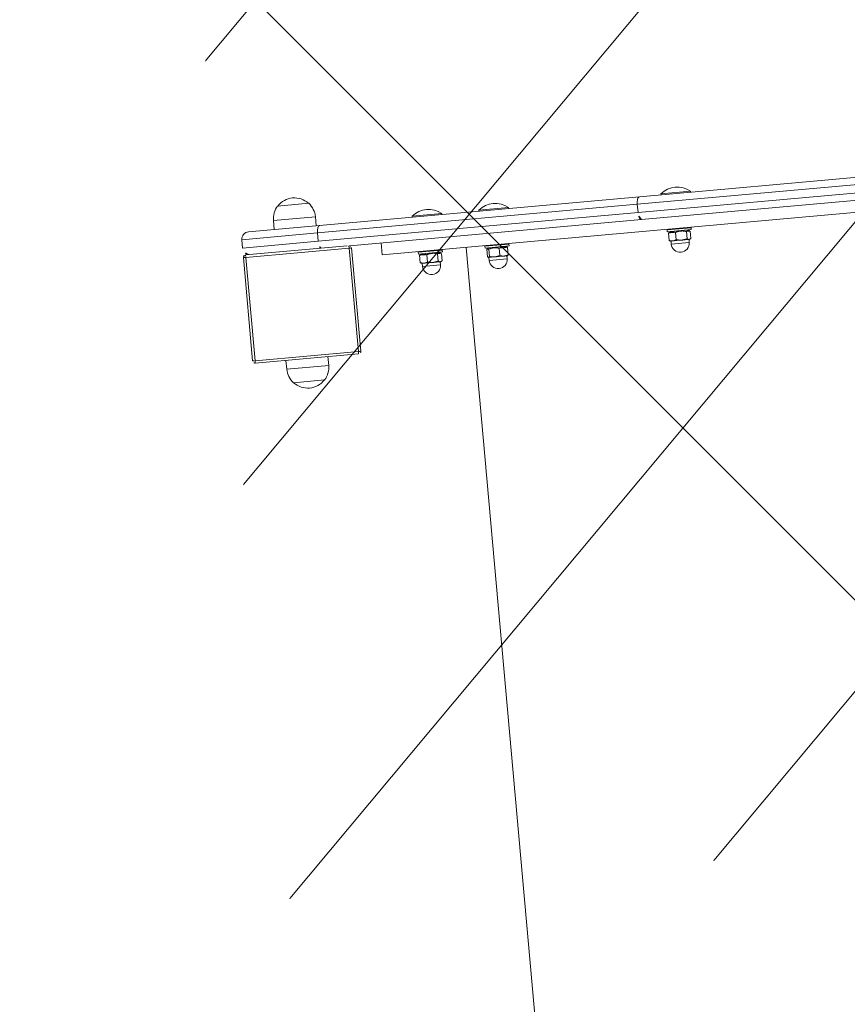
# Model space of a CAD drawing. Header units: feet. Extents: x 7493042 to 7493387, y 5986509 to 5986725.
# Tile 37 of 73: x 7493220.068 to 7493220.756, y 5986662.148 to 5986662.966. Entities that reach past the tile are written whole.
import ezdxf

# ---------------------------------------------------------------- set-up
doc = ezdxf.new("R2010")
doc.units = ezdxf.units.FT
doc.header["$MEASUREMENT"] = 0
doc.linetypes.add('ACAD_ISO03W100', pattern=[30, 12, -18])
for name, color, linetype, lineweight in [('_k_kreskowanie', 250, 'CONTINUOUS', 5), ('_k_urzadzenia', 250, 'CONTINUOUS', 13), ('_k_widok', 7, 'CONTINUOUS', 18), ('_k_wymiar', 7, 'CONTINUOUS', 13), ('_k_ściany', 7, 'CONTINUOUS', 35)]:
    doc.layers.add(name, color=color, linetype=linetype, lineweight=lineweight)
doc.layers.add('_k_niewidoczna', color=72, linetype='CONTINUOUS', lineweight=9, plot=False)
doc.styles.add('GENERATED_STYLE_1', font='MS Gothic.ttf')

# ---------------------------------------------------------------- blocks, each defined once
blk = doc.blocks.new('3009EPZ')
at = {"layer": '_k_niewidoczna', "color": 1, "lineweight": 20, "insert": (-3.165554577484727, -0.2128368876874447), "char_height": 0.24, "width": 11.63444291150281, "attachment_point": 1, "line_spacing_factor": 1.55, "style": 'GENERATED_STYLE_1', "bg_fill": 2}
blk.add_mtext('\\A1;{\\f@MS Gothic|b0|i0|c238|p49;\\C256;\\P\\pi-0.24,l0.24,t0.24,1.2;^I^I3009EPZ\\P\\pi-0.96,l0.96,t0.96,1.2;^I}', dxfattribs=at)
blk = doc.blocks.new('42221')
at = {"layer": '_k_urzadzenia', "lineweight": 13}
for p, q in [((-1.553784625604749, 0.1151000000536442), (-1.553784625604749, 1.025100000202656)), ((-1.537784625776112, 0.8102677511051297), (-1.537784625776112, 0.3299322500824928)), ((-1.530784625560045, 0.3299322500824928), (-1.530784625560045, 0.8102677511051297)), ((-1.543784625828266, 0.332149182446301), (-1.543784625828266, 0.808050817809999)), ((-1.524784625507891, 0.808050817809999), (-1.524784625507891, 0.332149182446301)), ((-1.566284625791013, 0.3700999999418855), (-1.566284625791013, 0.3551000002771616)), ((-1.563784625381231, 0.3700999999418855), (-1.566284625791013, 0.3700999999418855)), ((-1.563784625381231, 0.3706000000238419), (-1.563479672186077, 0.3711281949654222)), ((-1.563784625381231, 0.3706000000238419), (-1.563784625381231, 0.3701045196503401)), ((-1.563784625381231, 0.3701045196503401), (-1.563784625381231, 0.3639519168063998)), ((-1.556903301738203, 0.3717047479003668), (-1.56307009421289, 0.3717047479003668)), ((-1.556903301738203, 0.3685042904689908), (-1.56307009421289, 0.3685042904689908)), ((-1.555784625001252, 0.3699000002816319), (-1.556493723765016, 0.3711281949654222)), ((-1.555784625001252, 0.3526000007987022), (-1.555784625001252, 0.3726000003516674)), ((-1.554284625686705, 0.3726000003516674), (-1.555784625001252, 0.3726000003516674)), ((-1.554284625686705, 0.3526000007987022), (-1.554284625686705, 0.3726000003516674)), ((-1.553784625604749, 0.372100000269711), (-1.554284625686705, 0.3726000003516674)), ((-1.52388272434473, 0.3749250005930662), (-1.524784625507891, 0.3749250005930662)), ((-1.52388272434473, 0.3749250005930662), (-1.52388272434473, 0.3502750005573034)), ((-1.563784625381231, 0.3639519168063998), (-1.563784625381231, 0.3564473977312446)), ((-1.563784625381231, 0.3551000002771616), (-1.566284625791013, 0.3551000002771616)), ((-1.563784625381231, 0.3564473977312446), (-1.563784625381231, 0.3546000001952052)), ((-1.563784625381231, 0.3546000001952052), (-1.563479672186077, 0.3540718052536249)), ((-1.556903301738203, 0.3593995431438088), (-1.56307009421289, 0.3593995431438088)), ((-1.556903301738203, 0.3534952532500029), (-1.56307009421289, 0.3534952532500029)), ((-1.555784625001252, 0.3552999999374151), (-1.556493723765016, 0.3540718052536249)), ((-1.554284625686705, 0.3526000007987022), (-1.555784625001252, 0.3526000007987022)), ((-1.553784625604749, 0.3530999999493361), (-1.554284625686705, 0.3526000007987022)), ((-1.52388272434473, 0.3502750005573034), (-1.524784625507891, 0.3502750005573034)), ((-1.543784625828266, 0.332149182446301), (-1.543784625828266, 0.0888245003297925)), ((-1.537784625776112, 0.06315111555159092), (-1.537784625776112, 0.3299322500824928)), ((-1.537784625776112, 0.3299322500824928), (-1.530784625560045, 0.3299322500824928)), ((-1.530784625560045, 0.3299322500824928), (-1.530784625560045, 0.06315111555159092)), ((-1.524784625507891, 0.06536804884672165), (-1.524784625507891, 0.332149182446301)), ((-1.52388272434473, 0.2230244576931), (-1.524784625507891, 0.2230244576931)), ((-1.52388272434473, 0.2230244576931), (-1.52388272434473, 0.1983744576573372)), ((-1.566284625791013, 0.2181994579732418), (-1.566284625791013, 0.2031994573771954)), ((-1.563784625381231, 0.2181994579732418), (-1.566284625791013, 0.2181994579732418)), ((-1.563784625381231, 0.2186994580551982), (-1.563717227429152, 0.2188161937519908)), ((-1.563784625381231, 0.2186994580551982), (-1.563784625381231, 0.2158127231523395)), ((-1.563784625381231, 0.2158127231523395), (-1.563784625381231, 0.2079277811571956)), ((-1.556903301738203, 0.2193649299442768), (-1.56307009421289, 0.2193649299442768)), ((-1.555784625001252, 0.2179994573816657), (-1.556256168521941, 0.2188161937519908)), ((-1.555784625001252, 0.200699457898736), (-1.555784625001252, 0.2206994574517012)), ((-1.554284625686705, 0.2206994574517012), (-1.555784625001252, 0.2206994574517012)), ((-1.554284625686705, 0.200699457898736), (-1.554284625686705, 0.2206994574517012)), ((-1.553784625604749, 0.2201994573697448), (-1.554284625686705, 0.2206994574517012)), ((-1.563784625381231, 0.2079277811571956), (-1.563784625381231, 0.2028145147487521)), ((-1.556903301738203, 0.2122605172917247), (-1.56307009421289, 0.2122605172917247)), ((-1.563784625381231, 0.2031994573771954), (-1.566284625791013, 0.2031994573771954)), ((-1.563784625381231, 0.2028145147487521), (-1.563784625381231, 0.2026994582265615)), ((-1.563784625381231, 0.2026994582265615), (-1.563717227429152, 0.2025827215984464)), ((-1.556903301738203, 0.2035950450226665), (-1.56307009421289, 0.2035950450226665)), ((-1.556903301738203, 0.2020339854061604), (-1.56307009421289, 0.2020339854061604)), ((-1.555784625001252, 0.2033994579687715), (-1.556256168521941, 0.2025827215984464)), ((-1.554284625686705, 0.200699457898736), (-1.555784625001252, 0.200699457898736)), ((-1.553784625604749, 0.2011994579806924), (-1.554284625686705, 0.200699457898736)), ((-1.52388272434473, 0.1983744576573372), (-1.524784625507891, 0.1983744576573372)), ((-1.553784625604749, 0.1851000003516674), (-2.293784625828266, 0.1851000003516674)), ((-1.563784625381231, 0.1631000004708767), (-1.563479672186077, 0.163628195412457)), ((-1.556903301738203, 0.1642047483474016), (-1.56307009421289, 0.1642047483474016)), ((-1.555784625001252, 0.1624000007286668), (-1.556493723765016, 0.163628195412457)), ((-1.555784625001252, 0.1451000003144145), (-1.555784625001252, 0.1651000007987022)), ((-1.554284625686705, 0.1651000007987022), (-1.555784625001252, 0.1651000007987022)), ((-1.554284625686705, 0.1451000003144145), (-1.554284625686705, 0.1651000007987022)), ((-1.553784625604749, 0.1646000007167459), (-1.554284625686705, 0.1651000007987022)), ((-1.52388272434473, 0.1674250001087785), (-1.524784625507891, 0.1674250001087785)), ((-1.52388272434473, 0.1674250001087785), (-1.52388272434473, 0.1427750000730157)), ((-1.566284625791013, 0.1626000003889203), (-1.566284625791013, 0.1476000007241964)), ((-1.563784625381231, 0.1626000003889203), (-1.566284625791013, 0.1626000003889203)), ((-1.563784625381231, 0.1631000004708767), (-1.563784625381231, 0.1626045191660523)), ((-1.563784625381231, 0.1626045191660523), (-1.563784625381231, 0.1564519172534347)), ((-1.563784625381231, 0.1564519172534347), (-1.563784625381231, 0.1489473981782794)), ((-1.556903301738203, 0.1610042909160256), (-1.56307009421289, 0.1610042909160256)), ((-1.563784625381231, 0.1476000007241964), (-1.566284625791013, 0.1476000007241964)), ((-1.563784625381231, 0.1489473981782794), (-1.563784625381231, 0.14710000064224)), ((-1.556903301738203, 0.1518995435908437), (-1.56307009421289, 0.1518995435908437)), ((-1.555784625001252, 0.14780000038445), (-1.556493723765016, 0.1465718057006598)), ((-1.563784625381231, 0.14710000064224), (-1.563479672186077, 0.1465718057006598)), ((-1.556903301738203, 0.1459952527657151), (-1.56307009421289, 0.1459952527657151)), ((-1.554284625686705, 0.1451000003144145), (-1.555784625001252, 0.1451000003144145)), ((-1.553784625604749, 0.1456000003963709), (-1.554284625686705, 0.1451000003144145)), ((-1.52388272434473, 0.1427750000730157), (-1.524784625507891, 0.1427750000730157)), ((-1.543784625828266, 0.1151000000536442), (-1.553784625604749, 0.1151000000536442)), ((-1.545684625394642, 0.09020000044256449), (-1.631884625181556, 0.09020000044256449)), ((-1.633884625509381, 0.08820000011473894), (-1.633884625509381, 0.002000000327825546)), ((-1.631884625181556, 0.002000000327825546), (-1.631884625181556, 0.08820000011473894)), ((-1.631884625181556, 0.08820000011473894), (-1.545684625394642, 0.08820000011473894)), ((-1.545684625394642, 0.08820000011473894), (-1.545684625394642, 0.002000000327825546)), ((-1.543684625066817, 0.002000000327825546), (-1.543684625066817, 0.08668941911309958)), ((-1.652999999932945, 0.03210000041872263), (-1.652999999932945, 0.05810000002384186)), ((-1.641284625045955, 0.06260000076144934), (-1.641284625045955, 0.02760000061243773)), ((-1.633884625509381, 0.06260000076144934), (-1.641284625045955, 0.06260000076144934)), ((-1.537784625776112, 0.06315111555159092), (-1.537784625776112, 0.000100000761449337)), ((-1.530784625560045, 0.06315111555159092), (-1.537784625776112, 0.06315111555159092)), ((-1.530784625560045, 0.000100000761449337), (-1.530784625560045, 0.06315111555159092)), ((-1.524784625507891, 0.06536804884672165), (-1.524784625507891, 0.006100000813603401)), ((-1.524784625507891, 0.06260000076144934), (-1.517284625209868, 0.06260000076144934)), ((-1.517284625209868, 0.02760000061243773), (-1.517284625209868, 0.06260000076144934)), ((-1.505569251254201, 0.05810000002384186), (-1.505569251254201, 0.03210000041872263)), ((-1.633884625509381, 0.02760000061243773), (-1.641284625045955, 0.02760000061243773)), ((-1.524784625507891, 0.02760000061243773), (-1.517284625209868, 0.02760000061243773)), ((-1.545684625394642, 0.002000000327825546), (-1.631884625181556, 0.002000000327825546)), ((-1.631884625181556, 0), (-1.545684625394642, 0)), ((-1.530784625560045, 0.000100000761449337), (-1.537784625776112, 0.000100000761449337))]:
    blk.add_line(p, q, dxfattribs=at)
for centre, radius, start, end in [((-1.566284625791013, 0.3626000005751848), 0.007500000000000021, 90, 270), ((-1.538604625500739, 0.3626000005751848), 0.01920000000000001, 320.0643322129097, 39.93566778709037), ((-1.538604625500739, 0.2106994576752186), 0.01920000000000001, 320.0643322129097, 39.93566778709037), ((-1.566284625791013, 0.2106994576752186), 0.007500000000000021, 90, 270), ((-1.538604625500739, 0.1551000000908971), 0.01920000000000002, 320.0643322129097, 39.93566778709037), ((-1.566284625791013, 0.1551000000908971), 0.007500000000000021, 90, 270), ((-1.631884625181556, 0.08820000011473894), 0.00200000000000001, 90, 180), ((-1.545684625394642, 0.08820000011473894), 0.002000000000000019, 17.43837974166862, 90), ((-1.64106925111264, 0.04510000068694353), 0.01749999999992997, 132.9811010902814, 227.0188989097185), ((-1.641284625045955, 0.04510000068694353), 0.01749999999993, 90, 132.0246275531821), ((-1.517284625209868, 0.04510000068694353), 0.01749999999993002, 47.97537244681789, 90), ((-1.517500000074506, 0.04510000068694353), 0.01749999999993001, 312.9811010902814, 47.01889890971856), ((-1.641284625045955, 0.04510000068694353), 0.01749999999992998, 227.9753724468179, 270), ((-1.517284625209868, 0.04510000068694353), 0.01749999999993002, 270, 312.0246275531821), ((-1.631884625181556, 0.002000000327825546), 0.00200000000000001, 180, 270), ((-1.545684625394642, 0.002000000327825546), 0.00200000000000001, 270, 0), ((-1.537784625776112, 0.006100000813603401), 0.006000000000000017, 190.4753138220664, 270), ((-1.530784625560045, 0.006100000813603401), 0.006000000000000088, 270, 0)]:
    blk.add_arc(centre, radius, start, end, dxfattribs=at)
for centre, major_axis, ratio, start_param, end_param in [((-1.537784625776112, 0.332149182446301), (-0.006000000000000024, 4.71027737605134e-19), 0.369488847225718, 0, 1.570796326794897), ((-1.530784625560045, 0.332149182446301), (0.005999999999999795, 7.928961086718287e-18), 0.369488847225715, 4.71238898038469, 6.283185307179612), ((-1.537784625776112, 0.06536804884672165), (-0.00600000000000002, -9.081162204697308e-17), 0.3694888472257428, 0.1828287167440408, 1.570796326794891), ((-1.530784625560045, 0.06536804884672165), (0.006000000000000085, -4.710277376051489e-19), 0.3694888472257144, 4.712388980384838, 6.283185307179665)]:
    blk.add_ellipse(centre, major_axis=major_axis, ratio=ratio, start_param=start_param, end_param=end_param, dxfattribs=at)
for points, weights in [([(-1.56307009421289, 0.3717047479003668), (-1.563784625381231, 0.370847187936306), (-1.563784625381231, 0.3701045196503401)], [1, 1.037954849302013, 1]), ([(-1.563784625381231, 0.3701045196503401), (-1.563784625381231, 0.3693618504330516), (-1.56307009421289, 0.3685042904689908)], [1, 1.037954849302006, 1]), ([(-1.56307009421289, 0.3685042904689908), (-1.563784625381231, 0.3660646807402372), (-1.563784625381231, 0.3639519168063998)], [1, 1.037954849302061, 1]), ([(-1.556903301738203, 0.3685042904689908), (-1.555569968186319, 0.3701045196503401), (-1.556903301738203, 0.3717047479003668)], [1, 1.154700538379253, 1]), ([(-1.556903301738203, 0.3593995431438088), (-1.555569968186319, 0.3639519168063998), (-1.556903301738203, 0.3685042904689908)], [1, 1.154700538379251, 1]), ([(-1.563784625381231, 0.3639519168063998), (-1.563784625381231, 0.3618391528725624), (-1.56307009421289, 0.3593995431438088)], [1, 1.03795484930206, 1]), ([(-1.56307009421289, 0.3593995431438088), (-1.563784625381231, 0.3578174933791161), (-1.563784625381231, 0.3564473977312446)], [1, 1.03795484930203, 1]), ([(-1.563784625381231, 0.3564473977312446), (-1.563784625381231, 0.3550773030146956), (-1.56307009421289, 0.3534952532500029)], [1, 1.037954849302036, 1]), ([(-1.56307009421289, 0.3534952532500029), (-1.56331988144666, 0.3537950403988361), (-1.563479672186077, 0.3540718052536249)], [1, 1.012948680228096, 1.017062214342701]), ([(-1.556903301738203, 0.3534952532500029), (-1.555569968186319, 0.3564473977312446), (-1.556903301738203, 0.3593995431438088)], [1, 1.154700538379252, 1]), ([(-1.556493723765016, 0.3540718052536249), (-1.556653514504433, 0.3537950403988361), (-1.556903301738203, 0.3534952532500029)], [1.042921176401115, 1.025745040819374, 1]), ([(-1.56307009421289, 0.2193649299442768), (-1.563784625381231, 0.2174613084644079), (-1.563784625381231, 0.2158127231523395)], [1, 1.037954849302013, 1]), ([(-1.563784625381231, 0.2158127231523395), (-1.563784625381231, 0.2141641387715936), (-1.56307009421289, 0.2122605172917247)], [1, 1.037954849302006, 1]), ([(-1.563717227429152, 0.2188161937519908), (-1.563569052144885, 0.2190728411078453), (-1.56307009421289, 0.2193649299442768)], [1.016225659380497, 1.026203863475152, 1]), ([(-1.556903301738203, 0.2193649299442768), (-1.556404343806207, 0.2190728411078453), (-1.556256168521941, 0.2188161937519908)], [1, 1.05278204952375, 1.069546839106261]), ([(-1.556903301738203, 0.2122605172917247), (-1.555569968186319, 0.2158127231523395), (-1.556903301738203, 0.2193649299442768)], [1, 1.154700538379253, 1]), ([(-1.56307009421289, 0.2122605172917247), (-1.563784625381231, 0.2099386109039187), (-1.563784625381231, 0.2079277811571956)], [1, 1.037954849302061, 1]), ([(-1.563784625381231, 0.2079277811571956), (-1.563784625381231, 0.2059169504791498), (-1.56307009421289, 0.2035950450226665)], [1, 1.03795484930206, 1]), ([(-1.556903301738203, 0.2035950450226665), (-1.555569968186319, 0.2079277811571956), (-1.556903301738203, 0.2122605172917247)], [1, 1.154700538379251, 1]), ([(-1.56307009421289, 0.2035950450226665), (-1.563784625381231, 0.2031767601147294), (-1.563784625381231, 0.2028145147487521)], [1, 1.03795484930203, 1]), ([(-1.563784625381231, 0.2028145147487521), (-1.563784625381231, 0.2024522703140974), (-1.56307009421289, 0.2020339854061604)], [1, 1.037954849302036, 1]), ([(-1.556903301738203, 0.2020339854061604), (-1.555569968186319, 0.2028145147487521), (-1.556903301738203, 0.2035950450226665)], [1, 1.154700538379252, 1]), ([(-1.56307009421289, 0.1642047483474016), (-1.563784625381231, 0.1633471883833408), (-1.563784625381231, 0.1626045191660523)], [1, 1.037954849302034, 1]), ([(-1.556903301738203, 0.1610042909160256), (-1.555569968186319, 0.1626045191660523), (-1.556903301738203, 0.1642047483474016)], [1, 1.154700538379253, 1]), ([(-1.563784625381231, 0.1626045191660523), (-1.563784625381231, 0.1618618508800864), (-1.56307009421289, 0.1610042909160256)], [1, 1.037954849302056, 1]), ([(-1.56307009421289, 0.1610042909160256), (-1.563784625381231, 0.1585646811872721), (-1.563784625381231, 0.1564519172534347)], [1, 1.037954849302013, 1]), ([(-1.563784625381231, 0.1564519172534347), (-1.563784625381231, 0.1543391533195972), (-1.56307009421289, 0.1518995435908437)], [1, 1.037954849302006, 1]), ([(-1.556903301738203, 0.1518995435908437), (-1.555569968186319, 0.1564519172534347), (-1.556903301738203, 0.1610042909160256)], [1, 1.154700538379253, 1]), ([(-1.56307009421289, 0.1518995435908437), (-1.563784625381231, 0.1503174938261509), (-1.563784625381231, 0.1489473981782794)], [1, 1.037954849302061, 1]), ([(-1.563784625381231, 0.1489473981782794), (-1.563784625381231, 0.1475773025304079), (-1.56307009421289, 0.1459952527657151)], [1, 1.03795484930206, 1]), ([(-1.556903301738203, 0.1459952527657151), (-1.555569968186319, 0.1489473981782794), (-1.556903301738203, 0.1518995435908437)], [1, 1.154700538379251, 1]), ([(-1.56307009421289, 0.1459952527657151), (-1.56331988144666, 0.146295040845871), (-1.563479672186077, 0.1465718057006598)], [1, 1.012948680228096, 1.017062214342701]), ([(-1.556493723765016, 0.1465718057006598), (-1.556653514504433, 0.146295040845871), (-1.556903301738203, 0.1459952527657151)], [1.042921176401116, 1.025745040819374, 1])]:
    blk.add_rational_spline(points, weights, degree=2, dxfattribs=at)
for points, knots in [([(-1.631884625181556, 0.08820000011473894), (-1.631884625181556, 0.08846823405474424), (-1.631884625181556, 0.08873369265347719), (-1.631884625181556, 0.08899346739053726), (-1.631884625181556, 0.0893752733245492), (-1.631884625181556, 0.0897468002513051), (-1.631884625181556, 0.08996006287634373), (-1.631884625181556, 0.09016817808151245), (-1.631884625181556, 0.09020000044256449), (-1.631884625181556, 0.09020000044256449)], [0, 0, 0, 0, 0.2561444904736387, 0.2561444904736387, 0.2561444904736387, 0.6326151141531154, 0.6326151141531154, 0.6326151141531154, 1, 1, 1, 1]), ([(-1.545684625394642, 0.09020000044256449), (-1.545684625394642, 0.09020000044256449), (-1.545684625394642, 0.09016817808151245), (-1.545684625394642, 0.08996006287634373), (-1.545684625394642, 0.0897468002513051), (-1.545684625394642, 0.0893752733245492), (-1.545684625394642, 0.08899346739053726), (-1.545684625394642, 0.08873369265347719), (-1.545684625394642, 0.08846823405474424), (-1.545684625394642, 0.08820000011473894)], [-1, -1, -1, -1, -0.6326151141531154, -0.6326151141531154, -0.6326151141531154, -0.2561444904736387, -0.2561444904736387, -0.2561444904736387, 0, 0, 0, 0]), ([(-1.633884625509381, 0.08820000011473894), (-1.633884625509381, 0.08820000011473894), (-1.633852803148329, 0.08820000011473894), (-1.633644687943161, 0.08820000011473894), (-1.633431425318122, 0.08820000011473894), (-1.633059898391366, 0.08820000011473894), (-1.632678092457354, 0.08820000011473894), (-1.632418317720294, 0.08820000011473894), (-1.632152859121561, 0.08820000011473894), (-1.631884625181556, 0.08820000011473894)], [-1, -1, -1, -1, -0.6326151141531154, -0.6326151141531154, -0.6326151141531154, -0.2561444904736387, -0.2561444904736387, -0.2561444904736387, 0, 0, 0, 0]), ([(-1.545684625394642, 0.08820000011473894), (-1.545416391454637, 0.08820000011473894), (-1.545150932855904, 0.08820000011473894), (-1.544891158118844, 0.08820000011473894), (-1.544509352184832, 0.08820000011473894), (-1.544137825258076, 0.08820000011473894), (-1.543924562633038, 0.08820000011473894), (-1.543802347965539, 0.08820000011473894), (-1.543740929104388, 0.08820000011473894), (-1.543711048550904, 0.08820000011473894)], [0, 0, 0, 0, 0.2561444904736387, 0.2561444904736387, 0.2561444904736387, 0.6326151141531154, 0.6326151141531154, 0.6326151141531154, 0.8483612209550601, 0.8483612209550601, 0.8483612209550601, 0.8483612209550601]), ([(-1.631884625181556, 0.002000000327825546), (-1.632152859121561, 0.002000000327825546), (-1.632418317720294, 0.002000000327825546), (-1.632678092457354, 0.002000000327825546), (-1.633059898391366, 0.002000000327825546), (-1.633431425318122, 0.002000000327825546), (-1.633644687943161, 0.002000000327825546), (-1.633852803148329, 0.002000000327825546), (-1.633884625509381, 0.002000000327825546), (-1.633884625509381, 0.002000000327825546)], [0, 0, 0, 0, 0.2561444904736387, 0.2561444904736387, 0.2561444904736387, 0.6326151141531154, 0.6326151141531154, 0.6326151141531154, 1, 1, 1, 1]), ([(-1.631884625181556, 0), (-1.631884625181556, 0), (-1.631884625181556, 3.182236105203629e-05), (-1.631884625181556, 0.0002399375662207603), (-1.631884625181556, 0.0004532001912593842), (-1.631884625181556, 0.0008247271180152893), (-1.631884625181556, 0.001206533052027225), (-1.631884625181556, 0.001466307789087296), (-1.631884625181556, 0.001731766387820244), (-1.631884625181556, 0.002000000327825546)], [-1, -1, -1, -1, -0.6326151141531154, -0.6326151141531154, -0.6326151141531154, -0.2561444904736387, -0.2561444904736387, -0.2561444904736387, 0, 0, 0, 0]), ([(-1.545684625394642, 0.002000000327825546), (-1.545684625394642, 0.001731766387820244), (-1.545684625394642, 0.001466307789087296), (-1.545684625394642, 0.001206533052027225), (-1.545684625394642, 0.0008247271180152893), (-1.545684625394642, 0.0004532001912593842), (-1.545684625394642, 0.0002399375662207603), (-1.545684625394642, 3.182236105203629e-05), (-1.545684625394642, 0), (-1.545684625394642, 0)], [0, 0, 0, 0, 0.2561444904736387, 0.2561444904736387, 0.2561444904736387, 0.6326151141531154, 0.6326151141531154, 0.6326151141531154, 1, 1, 1, 1]), ([(-1.543684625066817, 0.002000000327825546), (-1.543684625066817, 0.002000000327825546), (-1.543716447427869, 0.002000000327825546), (-1.543924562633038, 0.002000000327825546), (-1.544137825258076, 0.002000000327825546), (-1.544509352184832, 0.002000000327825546), (-1.544891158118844, 0.002000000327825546), (-1.545150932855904, 0.002000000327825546), (-1.545416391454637, 0.002000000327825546), (-1.545684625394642, 0.002000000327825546)], [-1, -1, -1, -1, -0.6326151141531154, -0.6326151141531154, -0.6326151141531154, -0.2561444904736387, -0.2561444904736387, -0.2561444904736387, 0, 0, 0, 0])]:
    blk.add_open_spline(points, degree=3, knots=knots, dxfattribs=at)
at = {"layer": '_k_widok', "linetype": 'ACAD_ISO03W100', "ltscale": 0.02}
blk.add_lwpolyline([(-3.063016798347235, -1.5, -0.2389539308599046), (-4.27277959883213, -0.886833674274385), (-4.626033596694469, -0.886833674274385, -0.4142135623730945), (-6.126033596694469, 0.613166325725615), (-6.126033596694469, 1.753366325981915, -0.414213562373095), (-4.626033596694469, 3.253366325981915), (-3.063016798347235, 3.253366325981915, -0.2389539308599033), (-1.853253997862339, 2.6402000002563), (-1.5, 2.6402000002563, -0.4142135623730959), (0, 1.1402000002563), (0, 0, -0.4142135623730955), (-1.5, -1.5)], format="xyb", close=True, dxfattribs=at)
at = {"layer": '_k_niewidoczna', "color": 1, "lineweight": 20, "insert": (-3.506689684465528, -0.1368494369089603), "char_height": 0.24, "width": 11.63444291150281, "attachment_point": 1, "line_spacing_factor": 1.55, "style": 'GENERATED_STYLE_1', "bg_fill": 2}
blk.add_mtext('\\A1;{\\f@MS Gothic|b0|i0|c238|p49;\\C256;\\P\\pi-0.24,l0.24,t0.24,1.2;^I^I42221\\P\\pi-0.96,l0.96,t0.96,1.2;^I}', dxfattribs=at)
blk = doc.blocks.new('PZ')
at = {"layer": '_k_kreskowanie'}
h = blk.add_hatch(dxfattribs=at)
h.set_pattern_fill('ANSI31', color=30, scale=2)
h.set_pattern_definition([(44.99999999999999, (0, 9.999999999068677), (-0.1767766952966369, 0.1767766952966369), [])])
h.paths.add_polyline_path([(0, 0), (-10.00000000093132, -9.313225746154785e-10), (-10, -8), (0, -8.000000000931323)])
at = {"layer": '_k_wymiar'}
blk.add_blockref('3009EPZ', (-4.874138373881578, -2.223998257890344), dxfattribs=at)
at = {"layer": '_k_wymiar', "xscale": -1, "rotation": 270}
blk.add_blockref('42221', (-3.302318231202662, -0.2372885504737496), dxfattribs=at)
blk = doc.blocks.new('dz_89')
at = {"layer": '_k_widok', "true_color": 0x727430, "transparency": 33554483}
h = blk.add_hatch(color=67, dxfattribs=at)
h.dxf.hatch_style = 1
edge = h.paths.add_edge_path()
edge.add_line((12.70902155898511, 26.38064855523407), (7.709021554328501, 26.38064852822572))
edge.add_line((7.709021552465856, 26.38064852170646), (7.70902153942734, 37.78064853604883))
edge.add_line((7.709021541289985, 37.78064853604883), (6.369776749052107, 37.78064852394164))
edge.add_line((6.369776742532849, 37.78064853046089), (5.615883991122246, 14.49525390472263))
edge.add_line((5.615883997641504, 14.49525390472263), (18.80389758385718, 14.91181113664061))
edge.add_line((18.80389758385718, 14.91181113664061), (15.54272840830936, 18.68720442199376))
edge.add_arc((24.35910540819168, 26.30271166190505), 11.65008386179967, 180.0006461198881, 220.8201588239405, ccw=False)
edge.add_line((12.70902155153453, 26.3025802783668), (12.70902155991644, 26.38064854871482))
h.paths.add_polyline_path([(40.3690215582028, 42.12779145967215), (6.460092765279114, 40.54843281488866), (6.369776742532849, 37.78064853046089), (20.17902156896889, 37.78064855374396), (20.17902156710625, 39.05064855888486), (40.38900848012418, 39.05064853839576)])
h.paths.add_polyline_path([(40.3890215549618, 27.15064852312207), (32.28902155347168, 27.15064854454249), (32.28902156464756, 24.75064854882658), (31.12902155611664, 24.75064853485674), (31.12902154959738, 22.41511134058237), (31.24902159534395, 22.41511131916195), (31.24902155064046, 18.7951111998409), (31.12902157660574, 18.79511121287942), (31.12902157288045, 17.37511119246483), (37.4009747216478, 17.37511119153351)], flags=16)
edge = h.paths.add_edge_path()
edge.add_line((28.96902152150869, 24.75064853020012), (18.20161191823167, 24.75064854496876))
edge.add_arc((24.35902610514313, 26.30268215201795), 6.350004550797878, 194.1472389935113, 220.8203165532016)
edge.add_line((19.55357563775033, 22.15175411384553), (19.67721045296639, 22.00862444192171))
edge.add_line((19.67721045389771, 22.00862444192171), (22.76096443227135, 18.72709242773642))
edge.add_arc((26.92873122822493, 24.47511123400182), 7.100000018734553, 234.0549274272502, 269.9999999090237)
edge.add_line((26.92873121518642, 17.37511121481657), (28.9690215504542, 17.37511119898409))
edge.add_line((28.96902155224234, 17.37511119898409), (28.96902155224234, 18.79511121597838))
edge.add_line((28.96902155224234, 18.79511121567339), (28.8490215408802, 18.79511121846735))
edge.add_line((28.84902154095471, 18.79511121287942), (28.84902155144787, 22.4151113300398))
edge.add_line((28.84902155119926, 22.4151113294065), (28.96902152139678, 22.41511132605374))
edge.add_line((28.9690215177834, 22.41511132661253), (28.96902151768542, 24.75064853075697))
edge = h.paths.add_edge_path()
edge.add_arc((13.99827481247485, 10.76081904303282), 6.350176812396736, 359.9259715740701, 400.8197376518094)
edge.add_line((18.80389758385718, 14.91181113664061), (5.609941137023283, 14.49506619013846))
edge.add_line((5.60994113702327, 14.49506619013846), (5.005610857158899, -5.566441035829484))
edge.add_line((5.005610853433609, -5.566441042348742), (4.94169659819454, -30.1910327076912))
edge.add_line((4.94169660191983, -30.19103270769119), (-10.95257287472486, -30.01103900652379))
edge.add_line((-10.95257287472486, -30.01103900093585), (-7.97976715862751, -62.86399820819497))
edge.add_line((-7.979767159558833, -62.86399821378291), (26.62697393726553, -58.20511747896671))
edge.add_line((26.62697393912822, -58.20511747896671), (32.59135868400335, -54.96423566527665))
edge.add_line((32.59135868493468, -54.96423566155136), (40.39575607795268, -43.59466002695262))
edge.add_line((40.39575607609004, -43.59466002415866), (36.09191652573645, -43.96657251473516))
edge.add_line((36.09191652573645, -43.96657251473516), (27.13389821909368, -44.82471283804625))
edge.add_line((27.13389822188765, -44.82471284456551), (21.40663926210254, -45.45580032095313))
edge.add_line((21.40663925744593, -45.45580031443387), (21.76153076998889, -48.25727015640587))
edge.add_line((21.76153076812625, -48.25727016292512), (13.38419240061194, -49.23040239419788))
edge.add_line((13.3841924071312, -49.23040239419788), (13.21135381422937, -47.69499205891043))
edge.add_line((13.2113538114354, -47.69499205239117), (7.145014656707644, -48.46539149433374))
edge.add_line((7.145014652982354, -48.465391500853), (4.158830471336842, -45.61260267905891))
edge.add_line((4.158830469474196, -45.61260267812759), (3.796435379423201, -42.43696575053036))
edge.add_line((3.796435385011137, -42.43696574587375), (5.607288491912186, -40.02250703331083))
edge.add_line((5.607288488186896, -40.02250703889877), (4.50924433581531, -31.20987534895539))
edge.add_line((4.509244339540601, -31.20987534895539), (7.406442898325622, -30.84037367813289))
edge.add_line((7.406442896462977, -30.84037367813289), (7.354475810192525, -25.59051912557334))
edge.add_line((7.354475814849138, -25.59051912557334), (13.5241225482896, -24.89589675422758))
edge.add_line((13.52412253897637, -24.89589675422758), (20.14724967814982, -24.10867510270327))
edge.add_line((20.14724967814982, -24.10867509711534), (20.30905911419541, -19.73186123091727))
edge.add_line((20.30905912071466, -19.73186123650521), (20.34844632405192, 10.75261436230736))
edge = h.paths.add_edge_path(flags=16)
edge.add_line((13.01895449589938, -13.43925650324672), (8.439511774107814, -13.33923487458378))
edge.add_line((8.439511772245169, -13.33923487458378), (8.26644729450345, -8.383656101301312))
edge.add_line((8.266447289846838, -8.38365610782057), (6.891811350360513, -8.398121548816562))
edge.add_line((6.891811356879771, -8.398121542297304), (6.954738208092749, 13.77454660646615))
edge.add_line((6.954738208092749, 13.77454659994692), (18.00234881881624, 13.77454662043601))
edge.add_line((18.00234881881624, 13.77454662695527), (17.97982610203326, -3.657293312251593))
edge.add_line((17.97982610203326, -3.657293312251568), (18.8359501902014, -3.658067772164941))
edge.add_line((18.83595019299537, -3.658067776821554), (18.83470074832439, -5.039304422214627))
edge.add_line((18.83470074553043, -5.039304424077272), (17.97804198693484, -5.038197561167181))
edge.add_line((17.9780419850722, -5.038197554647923), (17.97385397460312, -8.27958876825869))
edge.add_line((17.97385397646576, -8.27958876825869), (19.77666913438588, -8.506651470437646))
edge.add_line((19.77666913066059, -8.506651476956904), (19.72751823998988, -11.4468528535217))
edge.add_line((19.72751823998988, -11.4468528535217), (18.06569280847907, -11.46519165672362))
edge.add_line((18.06569281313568, -11.46519165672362), (18.02478807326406, -13.3749892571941))
edge.add_line((18.02478807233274, -13.3749892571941), (18.31841797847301, -13.48052910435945))
edge.add_line((18.31841797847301, -13.48052909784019), (18.31391199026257, -14.5805194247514))
edge.add_line((18.31391198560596, -14.58051943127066), (20.31551771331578, -14.58310556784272))
edge.add_line((20.3155177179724, -14.58310556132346), (20.31293363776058, -16.58310389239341))
edge.add_line((20.31293363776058, -16.58310389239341), (18.31071343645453, -16.58051694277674))
edge.add_line((18.31071343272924, -16.58051694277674), (18.30203254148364, -17.48049553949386))
edge.add_line((18.30203254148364, -17.48049553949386), (14.30206610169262, -17.46411012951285))
edge.add_line((14.30206610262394, -17.46411012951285), (14.31845152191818, -13.46414370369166))
edge.add_line((14.31845152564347, -13.46414370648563), (13.0189544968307, -13.43925650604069))
edge = h.paths.add_edge_path()
edge.add_line((70.70547728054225, -22.95664114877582), (71.4472457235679, -22.85710347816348))
edge.add_line((71.44724573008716, -22.85710347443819), (69.8489759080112, 11.45785041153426))
edge.add_line((69.8489759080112, 11.45785041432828), (26.86243700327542, 9.455688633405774))
edge.add_arc((32.74163792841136, 5.475111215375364), 7.100000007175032, 145.8996048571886, 179.9259717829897)
edge.add_line((25.64164385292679, 5.484284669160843), (25.62778908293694, -5.238872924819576))
edge.add_line((25.62778907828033, -5.238872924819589), (25.60720499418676, -21.17032181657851))
edge.add_line((25.60720499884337, -21.17032181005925), (27.299590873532, -23.25855136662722))
edge.add_line((27.29959087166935, -23.25855137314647), (27.12347947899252, -23.27948386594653))
edge.add_line((27.12347947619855, -23.27948385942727), (27.71707911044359, -26.05621343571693))
edge.add_line((27.71707911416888, -26.05621344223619), (29.53703548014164, -27.82601317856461))
edge.add_line((29.53703548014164, -27.82601317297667), (29.60346308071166, -27.82848015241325))
edge.add_line((29.6034630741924, -27.82848015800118), (36.52562348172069, -27.13329647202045))
edge.add_line((36.5256234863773, -27.13329646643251), (36.26258692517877, -25.0899024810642))
edge.add_line((36.26258692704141, -25.08990248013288), (36.07831178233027, -24.66276939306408))
edge.add_line((36.07831178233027, -24.66276939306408), (35.15574125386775, -23.36763865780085))
edge.add_line((35.15574125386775, -23.36763865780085), (35.00444155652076, -22.59148895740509))
edge.add_line((35.00444155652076, -22.59148896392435), (39.10632897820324, -22.11164607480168))
edge.add_line((39.10632897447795, -22.11164606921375), (39.20411890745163, -22.94759307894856))
edge.add_line((39.20411891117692, -22.94759307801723), (38.26454920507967, -25.0741886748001))
edge.add_line((38.26454920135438, -25.07418867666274), (38.50228764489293, -26.89560536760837))
edge.add_line((38.50228764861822, -26.89560536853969), (39.51359771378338, -26.79456247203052))
edge.add_line((39.51359771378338, -26.79456247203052), (41.05788775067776, -26.64026801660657))
edge.add_line((41.05788775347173, -26.6402680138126), (43.63170448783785, -26.38311060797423))
edge.add_line((43.63170448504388, -26.38311060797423), (44.91861283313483, -26.25453190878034))
edge.add_line((44.91861282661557, -26.25453191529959), (47.49242954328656, -25.99737448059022))
edge.add_line((47.49242954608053, -25.99737447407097), (49.95831791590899, -25.73115457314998))
edge.add_line((49.95831791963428, -25.73115457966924), (52.31213912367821, -25.45632046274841))
edge.add_line((52.31213912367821, -25.45632045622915), (58.19669211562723, -24.76923523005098))
edge.add_line((58.19669211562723, -24.76923523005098), (59.37360269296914, -24.63181821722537))
edge.add_line((59.37360268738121, -24.63181822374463), (60.55051330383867, -24.49440115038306))
edge.add_line((60.55051330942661, -24.49440114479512), (60.21025393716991, -21.28603019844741))
edge.add_line((60.21025393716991, -21.28603020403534), (62.11008556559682, -21.05637871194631))
edge.add_line((62.11008556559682, -21.05637870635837), (62.42622630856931, -24.13022891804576))
edge.add_line((62.42622630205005, -24.13022891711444), (64.211544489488, -25.36733802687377))
edge.add_line((64.21154449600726, -25.36733802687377), (70.90926426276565, -24.47528995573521))
edge.add_line((70.90926425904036, -24.47528996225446), (70.70547728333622, -22.95664114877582))
h.paths.add_polyline_path([(43.90902158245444, 33.17064851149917), (43.40902154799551, 33.17064852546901)], flags=17)
h.paths.add_polyline_path([(51.80902156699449, 33.17064855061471), (52.30902153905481, 33.17064853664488), (52.25776074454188, 33.17064853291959)], flags=17)
h.paths.add_polyline_path([(51.60902157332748, 31.97064854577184), (51.10902157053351, 31.97064853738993)], flags=17)
h.paths.add_polyline_path([(50.40902157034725, 31.97064852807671), (50.90902157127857, 31.970648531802)], flags=17)
h.paths.add_polyline_path([(49.70902156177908, 31.97064853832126), (50.20902156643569, 31.9706485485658)], flags=17)
h.paths.add_polyline_path([(49.50902157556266, 33.17064853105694), (49.00902156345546, 34.88798305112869)], flags=17)
h.paths.add_polyline_path([(48.30902154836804, 31.97064854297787), (48.80902156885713, 31.97064854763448)], flags=17)
h.paths.add_polyline_path([(48.10902155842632, 31.97064852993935), (47.60902157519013, 31.97064853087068)], flags=17)
h.paths.add_polyline_path([(47.40902157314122, 31.97064854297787), (46.90902157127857, 31.9706485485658)], flags=17)
h.paths.add_polyline_path([(46.20902156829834, 33.17064854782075), (46.70902156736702, 33.17064852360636)], flags=17)
h.paths.add_polyline_path([(46.00902155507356, 31.97064852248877), (45.50902155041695, 31.97064853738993)], flags=17)
h.paths.add_polyline_path([(45.30902156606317, 31.9706485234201), (44.80902154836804, 31.97064851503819)], flags=17)
h.paths.add_polyline_path([(44.60902157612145, 31.97064851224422), (44.109021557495, 31.97064851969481)], flags=17)
h.paths.add_polyline_path([(53.10176307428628, 26.89891276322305), (52.6837246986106, 34.88798304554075), (62.67006255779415, 35.41053103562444), (63.08810090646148, 27.421460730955)], flags=16)
edge = h.paths.add_edge_path()
edge.add_line((42.96902156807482, 26.89891279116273), (42.96902155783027, 27.8306485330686))
edge.add_line((42.96902155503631, 27.83064852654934), (40.38902156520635, 27.83064852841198))
edge.add_line((40.38902156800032, 27.83064853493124), (40.38902156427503, 27.17064853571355))
edge.add_line((40.38902156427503, 27.17064853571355), (37.4009747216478, 17.37511119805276))
edge.add_line((37.4009747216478, 17.37511119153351), (37.4009747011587, 12.57511119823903))
edge.add_line((37.4009747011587, 12.57511120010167), (32.74163790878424, 12.57511120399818))
edge.add_arc((32.74163790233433, 5.475111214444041), 7.099999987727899, 90.00000000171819, 145.8996045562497)
edge.add_line((26.86243701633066, 9.455688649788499), (69.8489759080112, 11.45785041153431))
edge.add_line((69.8489759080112, 11.45785041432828), (68.35975570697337, 43.43150139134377))
edge.add_line((68.3597557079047, 43.43150139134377), (40.36902155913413, 42.12779145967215))
edge.add_line((40.3690215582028, 42.12779145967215), (40.38902154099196, 39.05064854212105))
edge.add_line((40.38902154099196, 39.05064854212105), (40.38902155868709, 36.79064854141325))
edge.add_line((40.38902155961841, 36.79064854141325), (42.98902157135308, 36.79064853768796))
edge.add_line((42.98902156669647, 36.7906485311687), (42.98902155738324, 34.88798305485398))
edge.add_line((42.98902155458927, 34.88798305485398), (52.68372470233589, 34.88798305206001))
edge.add_line((52.68372470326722, 34.88798305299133), (53.10176307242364, 26.89891277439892))
edge.add_line((53.10176307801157, 26.8989127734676), (42.96902156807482, 26.89891278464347))
at = {"layer": '_k_widok', "rotation": 2.995343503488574}
blk.add_blockref('PZ', (62.81248085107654, 35.40524195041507), dxfattribs=at)
blk = doc.blocks.new('st_arch')
at = {"layer": '_k_kreskowanie'}
h = blk.add_hatch(dxfattribs=at)
h.set_pattern_fill('ANSI37', color=251, scale=1.5)
h.set_pattern_definition([(45, (0, 0), (-0.1325825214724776, 0.1325825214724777), []), (135, (0, 0), (-0.1325825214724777, -0.1325825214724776), [])])
h.paths.add_polyline_path([(-3.651893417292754, -0.1649241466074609, 0.1831310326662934), (-4.930936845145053, 1.732734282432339), (-7.999900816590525, 1.451194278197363), (-7.281507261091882, -6.544039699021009, 0.1004428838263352), (-5.454968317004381, -6.373939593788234, 0.2309915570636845), (-3.621269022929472, -4.319969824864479, 0.1038149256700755)])

msp = doc.modelspace()

# ---------------------------------------------------------------- block references
at = {"layer": '_k_ściany', "color": 4, "xscale": 11.74033149, "yscale": 11.74033149, "zscale": 11.74033149, "rotation": 270}
msp.add_blockref('st_arch', (7493229.551674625, 5986601.524765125), dxfattribs=at)

# ---------------------------------------------------------------- next in the draw order: block references
at = {"layer": '_k_ściany', "rotation": 2.126854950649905}
msp.add_blockref('dz_89', (7493161.928738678, 5986627.126837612), dxfattribs=at)

doc.saveas('drawing.dxf')
